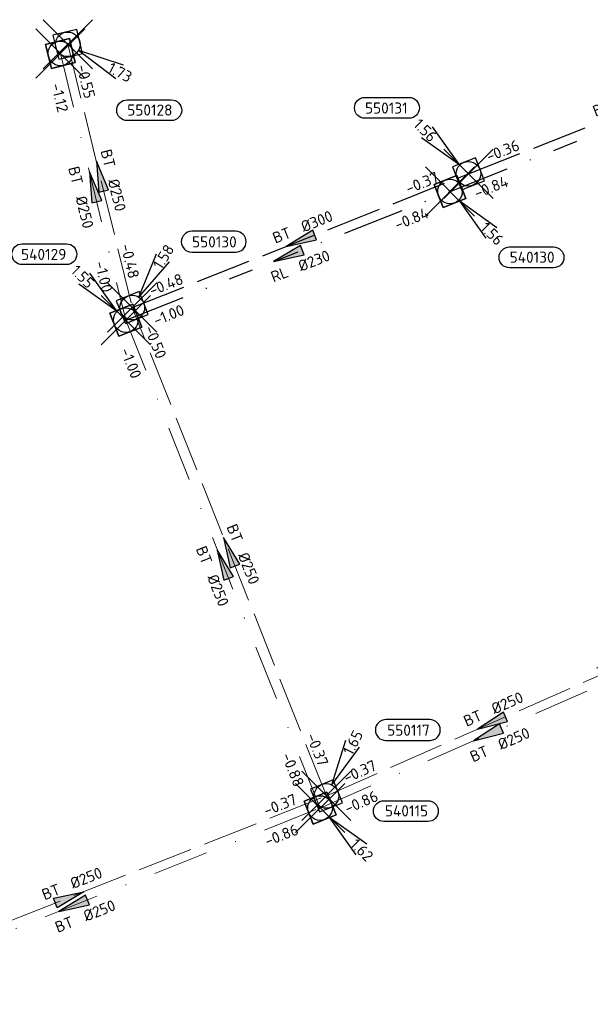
# Model space of a CAD drawing. Header units: metres. Extents: x 153343 to 157271, y 461673 to 467005.
# Tile 74 of 191: x 154748 to 154817, y 464851 to 464970. Entities that reach past the tile are written whole.
import ezdxf
from ezdxf.enums import TextEntityAlignment as Align

# ---------------------------------------------------------------- set-up
doc = ezdxf.new("R2010")
doc.units = ezdxf.units.M
doc.header["$LTSCALE"] = 0.75
doc.header["$PDMODE"] = 3
doc.header["$PDSIZE"] = 3
for name, pattern in [('RI-HWA_BETON', [11.4, 9, -2.4]), ('RI-RELINEN', [38, 10, -4, 0, -4, 4, -4, 4, -4, 0, -4]), ('RI-VWA_BETON', [19, 9, -5, 0, -5])]:
    doc.linetypes.add(name, pattern=pattern)
doc.layers.get('0').update_dxf_attribs({"lineweight": 25})
doc.layers.get('defpoints').update_dxf_attribs({"lineweight": 25})
for name, color, linetype in [('B-OI-RI-HWA_PUTNUMMER-S @ 0.75', 151, 'Continuous'), ('B-OI-RI-HWA_TRANSPORTLEIDING_BETON_300-G', 151, 'RI-HWA_BETON'), ('B-OI-RI-VWA_PUTNUMMER-S @ 0.75', 33, 'Continuous'), ('B-OI-RI-VWA_TRANSPORTLEIDING_B+RELINED_230-G', 33, 'RI-RELINEN')]:
    doc.layers.add(name, color=color, linetype=linetype)
for name, color, linetype, lineweight in [('B-OI-RI-HWA_RIOOLPUT_INSPECTIEPUT-S', 151, 'Continuous', 25), ('B-OI-RI-HWA_STROOMRICHTING-S @ 0.75', 151, 'Continuous', 25), ('B-OI-RI-HWA_TRANSPORTLEIDING_BETON_250-G', 151, 'RI-HWA_BETON', 18), ('B-OI-RI-VWA_RIOOLPUT_INSPECTIEPUT_BETON-S', 33, 'Continuous', 25), ('B-OI-RI-VWA_STROOMRICHTING-S @ 0.75', 33, 'Continuous', 25), ('B-OI-RI-VWA_TRANSPORTLEIDING_BETON_250-G', 33, 'RI-VWA_BETON', 18)]:
    doc.layers.add(name, color=color, linetype=linetype, lineweight=lineweight)
doc.layers.add('inspectieput', color=7, linetype='Continuous', plot=False)
doc.styles.add('NLCS-ISO', font='isocpeur.ttf')

# ---------------------------------------------------------------- blocks, each defined once
blk = doc.blocks.new('*U1675')
at = {"ltscale": 0.1}
blk.add_hatch(color=256, dxfattribs=at).paths.add_polyline_path([(-2.5, 0), (2.5, -0.83), (2.5, 0.83)])
at = {"ltscale": 0.1, "flags": 128}
blk.add_lwpolyline([(-2.5, 0), (2.5, -0.83), (2.5, 0.83)], close=True, dxfattribs=at)
at = {"ltscale": 0.1, "style": 'NLCS-ISO'}
for tag, p in [('BOBL', (-17.2, 0)), ('MAT', (-1, 0.5))]:
    blk.add_attdef(tag, text='', height=1.8, dxfattribs=at).set_placement(p, align=Align.BOTTOM_RIGHT)
for tag, p in [('DIA', (1, 0.5)), ('BOBR', (10.24, 0))]:
    blk.add_attdef(tag, text='', height=1.8, dxfattribs=at).set_placement(p, align=Align.BOTTOM_LEFT)
at = {"layer": 'defpoints', "ltscale": 0.1, "style": 'NLCS-ISO', "flags": 1}
blk.add_attdef('JVA', text='', height=1.8, dxfattribs=at).set_placement((0, -1), align=Align.TOP_CENTER)
blk = doc.blocks.new('*U1673')
at = {"ltscale": 0.1}
blk.add_hatch(color=256, dxfattribs=at).paths.add_polyline_path([(-2.5, 0), (2.5, -0.83), (2.5, 0.83)])
at = {"ltscale": 0.1, "flags": 128}
blk.add_lwpolyline([(-2.5, 0), (2.5, -0.83), (2.5, 0.83)], close=True, dxfattribs=at)
at = {"ltscale": 0.1, "style": 'NLCS-ISO'}
for tag, p in [('BOBL', (-20.04, 0)), ('MAT', (-1, 0.5))]:
    blk.add_attdef(tag, text='', height=1.8, dxfattribs=at).set_placement(p, align=Align.BOTTOM_RIGHT)
for tag, p in [('DIA', (1, 0.5)), ('BOBR', (19.09, -0.01))]:
    blk.add_attdef(tag, text='', height=1.8, dxfattribs=at).set_placement(p, align=Align.BOTTOM_LEFT)
at = {"layer": 'defpoints', "ltscale": 0.1, "style": 'NLCS-ISO', "flags": 1}
blk.add_attdef('JVA', text='', height=1.8, dxfattribs=at).set_placement((0, -1), align=Align.TOP_CENTER)
blk = doc.blocks.new('*U1674')
at = {"ltscale": 0.1}
blk.add_hatch(color=256, dxfattribs=at).paths.add_polyline_path([(-2.5, 0), (2.5, -0.83), (2.5, 0.83)])
at = {"ltscale": 0.1, "flags": 128}
blk.add_lwpolyline([(-2.5, 0), (2.5, -0.83), (2.5, 0.83)], close=True, dxfattribs=at)
at = {"ltscale": 0.1, "style": 'NLCS-ISO'}
for tag, p in [('BOBL', (-12.67, 0)), ('MAT', (-1, 0.5))]:
    blk.add_attdef(tag, text='', height=1.8, dxfattribs=at).set_placement(p, align=Align.BOTTOM_RIGHT)
for tag, p in [('DIA', (1, 0.5)), ('BOBR', (11.72, 0))]:
    blk.add_attdef(tag, text='', height=1.8, dxfattribs=at).set_placement(p, align=Align.BOTTOM_LEFT)
at = {"layer": 'defpoints', "ltscale": 0.1, "style": 'NLCS-ISO', "flags": 1}
blk.add_attdef('JVA', text='', height=1.8, dxfattribs=at).set_placement((0, -1), align=Align.TOP_CENTER)
blk = doc.blocks.new('*U1671')
at = {"ltscale": 0.1}
blk.add_hatch(color=256, dxfattribs=at).paths.add_polyline_path([(-2.5, 0), (2.5, -0.83), (2.5, 0.83)])
at = {"ltscale": 0.1, "flags": 128}
blk.add_lwpolyline([(-2.5, 0), (2.5, -0.83), (2.5, 0.83)], close=True, dxfattribs=at)
at = {"ltscale": 0.1, "style": 'NLCS-ISO'}
for tag, p in [('BOBL', (-33.32, 0)), ('MAT', (-1, 0.5))]:
    blk.add_attdef(tag, text='', height=1.8, dxfattribs=at).set_placement(p, align=Align.BOTTOM_RIGHT)
for tag, p in [('DIA', (1, 0.5)), ('BOBR', (32.37, -0.01))]:
    blk.add_attdef(tag, text='', height=1.8, dxfattribs=at).set_placement(p, align=Align.BOTTOM_LEFT)
at = {"layer": 'defpoints', "ltscale": 0.1, "style": 'NLCS-ISO', "flags": 1}
blk.add_attdef('JVA', text='', height=1.8, dxfattribs=at).set_placement((0, -1), align=Align.TOP_CENTER)
blk = doc.blocks.new('*U1672')
at = {"ltscale": 0.1}
blk.add_hatch(color=256, dxfattribs=at).paths.add_polyline_path([(-2.5, 0), (2.5, -0.83), (2.5, 0.83)])
at = {"ltscale": 0.1, "flags": 128}
blk.add_lwpolyline([(-2.5, 0), (2.5, -0.83), (2.5, 0.83)], close=True, dxfattribs=at)
at = {"ltscale": 0.1, "style": 'NLCS-ISO'}
for tag, p in [('BOBL', (-19.98, 0)), ('MAT', (-1, 0.5))]:
    blk.add_attdef(tag, text='', height=1.8, dxfattribs=at).set_placement(p, align=Align.BOTTOM_RIGHT)
for tag, p in [('DIA', (1, 0.5)), ('BOBR', (19.04, -0.01))]:
    blk.add_attdef(tag, text='', height=1.8, dxfattribs=at).set_placement(p, align=Align.BOTTOM_LEFT)
at = {"layer": 'defpoints', "ltscale": 0.1, "style": 'NLCS-ISO', "flags": 1}
blk.add_attdef('JVA', text='', height=1.8, dxfattribs=at).set_placement((0, -1), align=Align.TOP_CENTER)
blk = doc.blocks.new('*U1667')
at = {"ltscale": 0.1}
blk.add_hatch(color=256, dxfattribs=at).paths.add_polyline_path([(2.5, 0), (-2.5, -0.83), (-2.5, 0.83)])
at = {"ltscale": 0.1, "flags": 128}
blk.add_lwpolyline([(2.5, 0), (-2.5, -0.83), (-2.5, 0.83)], close=True, dxfattribs=at)
at = {"ltscale": 0.1, "style": 'NLCS-ISO'}
for tag, p in [('BOBL', (-35.5, 0)), ('MAT', (-1, 0.5))]:
    blk.add_attdef(tag, text='', height=1.8, dxfattribs=at).set_placement(p, align=Align.BOTTOM_RIGHT)
for tag, p in [('DIA', (1, 0.5)), ('BOBR', (34.56, -0.02))]:
    blk.add_attdef(tag, text='', height=1.8, dxfattribs=at).set_placement(p, align=Align.BOTTOM_LEFT)
at = {"layer": 'defpoints', "ltscale": 0.1, "style": 'NLCS-ISO', "flags": 1}
blk.add_attdef('JVA', text='', height=1.8, dxfattribs=at).set_placement((0, -1), align=Align.TOP_CENTER)
blk = doc.blocks.new('*U1655')
at = {"ltscale": 0.1}
blk.add_hatch(color=256, dxfattribs=at).paths.add_polyline_path([(-2.5, 0), (2.5, -0.83), (2.5, 0.83)])
at = {"ltscale": 0.1, "flags": 128}
blk.add_lwpolyline([(-2.5, 0), (2.5, -0.83), (2.5, 0.83)], close=True, dxfattribs=at)
at = {"ltscale": 0.1, "style": 'NLCS-ISO'}
for tag, p in [('BOBL', (-19.93, -3.24)), ('MAT', (-1, -3.74))]:
    blk.add_attdef(tag, text='', height=1.8, dxfattribs=at).set_placement(p, align=Align.BOTTOM_RIGHT)
for tag, p in [('DIA', (1, -3.74)), ('BOBR', (18.98, -3.23))]:
    blk.add_attdef(tag, text='', height=1.8, dxfattribs=at).set_placement(p, align=Align.BOTTOM_LEFT)
at = {"layer": 'defpoints', "ltscale": 0.1, "style": 'NLCS-ISO', "flags": 1}
blk.add_attdef('JVA', text='', height=1.8, dxfattribs=at).set_placement((0, -1), align=Align.TOP_CENTER)
blk = doc.blocks.new('*U1656')
at = {"ltscale": 0.1}
blk.add_hatch(color=256, dxfattribs=at).paths.add_polyline_path([(-2.5, 0), (2.5, -0.83), (2.5, 0.83)])
at = {"ltscale": 0.1, "flags": 128}
blk.add_lwpolyline([(-2.5, 0), (2.5, -0.83), (2.5, 0.83)], close=True, dxfattribs=at)
at = {"ltscale": 0.1, "style": 'NLCS-ISO'}
for tag, p in [('BOBL', (-18.98, -3.24)), ('MAT', (-1, -3.74))]:
    blk.add_attdef(tag, text='', height=1.8, dxfattribs=at).set_placement(p, align=Align.BOTTOM_RIGHT)
for tag, p in [('DIA', (1, -3.74)), ('BOBR', (18.04, -3.24))]:
    blk.add_attdef(tag, text='', height=1.8, dxfattribs=at).set_placement(p, align=Align.BOTTOM_LEFT)
at = {"layer": 'defpoints', "ltscale": 0.1, "style": 'NLCS-ISO', "flags": 1}
blk.add_attdef('JVA', text='', height=1.8, dxfattribs=at).set_placement((0, -1), align=Align.TOP_CENTER)
blk = doc.blocks.new('*U1654')
at = {"ltscale": 0.1}
blk.add_hatch(color=256, dxfattribs=at).paths.add_polyline_path([(-2.5, 0), (2.5, -0.83), (2.5, 0.83)])
at = {"ltscale": 0.1, "flags": 128}
blk.add_lwpolyline([(-2.5, 0), (2.5, -0.83), (2.5, 0.83)], close=True, dxfattribs=at)
at = {"ltscale": 0.1, "style": 'NLCS-ISO'}
for tag, p in [('BOBL', (-12.95, -3.24)), ('MAT', (-1, -3.74))]:
    blk.add_attdef(tag, text='', height=1.8, dxfattribs=at).set_placement(p, align=Align.BOTTOM_RIGHT)
for tag, p in [('DIA', (1, -3.74)), ('BOBR', (12.01, -3.24))]:
    blk.add_attdef(tag, text='', height=1.8, dxfattribs=at).set_placement(p, align=Align.BOTTOM_LEFT)
at = {"layer": 'defpoints', "ltscale": 0.1, "style": 'NLCS-ISO', "flags": 1}
blk.add_attdef('JVA', text='', height=1.8, dxfattribs=at).set_placement((0, -1), align=Align.TOP_CENTER)
blk = doc.blocks.new('*U1629')
at = {"ltscale": 0.1}
blk.add_hatch(color=256, dxfattribs=at).paths.add_polyline_path([(-2.5, 0), (2.5, -0.83), (2.5, 0.83)])
at = {"ltscale": 0.1, "flags": 128}
blk.add_lwpolyline([(-2.5, 0), (2.5, -0.83), (2.5, 0.83)], close=True, dxfattribs=at)
at = {"ltscale": 0.1, "style": 'NLCS-ISO'}
for tag, p in [('BOBL', (-33.29, -3.24)), ('MAT', (-1, -3.74))]:
    blk.add_attdef(tag, text='', height=1.8, dxfattribs=at).set_placement(p, align=Align.BOTTOM_RIGHT)
for tag, p in [('DIA', (1, -3.74)), ('BOBR', (32.35, -3.23))]:
    blk.add_attdef(tag, text='', height=1.8, dxfattribs=at).set_placement(p, align=Align.BOTTOM_LEFT)
at = {"layer": 'defpoints', "ltscale": 0.1, "style": 'NLCS-ISO', "flags": 1}
blk.add_attdef('JVA', text='', height=1.8, dxfattribs=at).set_placement((0, -1), align=Align.TOP_CENTER)
blk = doc.blocks.new('*U1650')
at = {"ltscale": 0.1}
blk.add_hatch(color=256, dxfattribs=at).paths.add_polyline_path([(-2.5, 0), (2.5, -0.83), (2.5, 0.83)])
at = {"ltscale": 0.1, "flags": 128}
blk.add_lwpolyline([(-2.5, 0), (2.5, -0.83), (2.5, 0.83)], close=True, dxfattribs=at)
at = {"ltscale": 0.1, "style": 'NLCS-ISO'}
for tag, p in [('BOBL', (-20.34, -3.24)), ('MAT', (-1, -3.74))]:
    blk.add_attdef(tag, text='', height=1.8, dxfattribs=at).set_placement(p, align=Align.BOTTOM_RIGHT)
for tag, p in [('DIA', (1, -3.74)), ('BOBR', (19.39, -3.23))]:
    blk.add_attdef(tag, text='', height=1.8, dxfattribs=at).set_placement(p, align=Align.BOTTOM_LEFT)
at = {"layer": 'defpoints', "ltscale": 0.1, "style": 'NLCS-ISO', "flags": 1}
blk.add_attdef('JVA', text='', height=1.8, dxfattribs=at).set_placement((0, -1), align=Align.TOP_CENTER)
blk = doc.blocks.new('*U1646')
at = {"ltscale": 0.1}
blk.add_hatch(color=256, dxfattribs=at).paths.add_polyline_path([(-2.5, 0), (2.5, -0.83), (2.5, 0.83)])
at = {"ltscale": 0.1, "flags": 128}
blk.add_lwpolyline([(-2.5, 0), (2.5, -0.83), (2.5, 0.83)], close=True, dxfattribs=at)
at = {"ltscale": 0.1, "style": 'NLCS-ISO'}
for tag, p in [('BOBL', (-33.78, -3.24)), ('MAT', (-1, -3.74))]:
    blk.add_attdef(tag, text='', height=1.8, dxfattribs=at).set_placement(p, align=Align.BOTTOM_RIGHT)
for tag, p in [('DIA', (1, -3.74)), ('BOBR', (32.84, -3.23))]:
    blk.add_attdef(tag, text='', height=1.8, dxfattribs=at).set_placement(p, align=Align.BOTTOM_LEFT)
at = {"layer": 'defpoints', "ltscale": 0.1, "style": 'NLCS-ISO', "flags": 1}
blk.add_attdef('JVA', text='', height=1.8, dxfattribs=at).set_placement((0, -1), align=Align.TOP_CENTER)
blk = doc.blocks.new('B-SRI-PUT_HWA-SO')
at = {"lineweight": -3, "flags": 128}
blk.add_lwpolyline([(-2, -2), (2, -2), (2, 2), (-2, 2)], close=True, dxfattribs=at)
at = {"lineweight": -3}
blk.add_circle((0, 0), 2, dxfattribs=at)
blk = doc.blocks.new('*U255')
for q in [(-5.83, 7.6), (-7.6, 5.83)]:
    blk.add_line((-1.41, 1.41), q)
blk.add_lwpolyline([(-16.81, 12.39), (-9.65, 12.39, -1), (-9.65, 9.01), (-16.81, 9.01, -1)], format="xyb", close=True)
at = {"ltscale": 0.1, "style": 'NLCS-ISO'}
blk.add_attdef('PUTNR', text='', height=1.8, dxfattribs=at).set_placement((-13.33, 10.67), align=Align.MIDDLE_CENTER)
blk.add_attdef('PUTHGT', text='', height=1.8, rotation=315, dxfattribs=at).set_placement((-8.44, 8.48), align=Align.MIDDLE_LEFT)
blk = doc.blocks.new('*U906')
for q in [(7.81, -5.56), (8.98, -3.35)]:
    blk.add_line((1.77, -0.94), q)
blk.add_lwpolyline([(16.81, -12.39), (9.65, -12.39, -1), (9.65, -9.01), (16.81, -9.01, -1)], format="xyb", close=True)
at = {"ltscale": 0.1, "style": 'NLCS-ISO'}
blk.add_attdef('PUTHGT', text='', height=1.8, rotation=332.0417, dxfattribs=at).set_placement((6.74, -3.61), align=Align.MIDDLE_LEFT)
blk.add_attdef('PUTNR', text='', height=1.8, dxfattribs=at).set_placement((13.33, -8.87), align=Align.MIDDLE_CENTER)
blk = doc.blocks.new('*U909')
for q in [(3.94, 8.74), (6.06, 7.42)]:
    blk.add_line((1.05, 1.7), q)
blk.add_lwpolyline([(16.81, 12.39), (9.65, 12.39, 1), (9.65, 9.01), (16.81, 9.01, 1)], format="xyb", close=True)
at = {"ltscale": 0.1, "style": 'NLCS-ISO'}
blk.add_attdef('PUTHGT', text='', height=1.8, rotation=58.2338, dxfattribs=at).set_placement((4, 6.52), align=Align.MIDDLE_LEFT)
blk.add_attdef('PUTNR', text='', height=1.8, dxfattribs=at).set_placement((13.33, 10.67), align=Align.MIDDLE_CENTER)
blk = doc.blocks.new('*U905')
for q in [(3.15, 9.05), (5.38, 7.93)]:
    blk.add_line((0.9, 1.79), q)
blk.add_lwpolyline([(16.81, 12.39), (9.65, 12.39, 1), (9.65, 9.01), (16.81, 9.01, 1)], format="xyb", close=True)
at = {"ltscale": 0.1, "style": 'NLCS-ISO'}
blk.add_attdef('PUTHGT', text='', height=1.8, rotation=63.3281, dxfattribs=at).set_placement((3.41, 6.85), align=Align.MIDDLE_LEFT)
blk.add_attdef('PUTNR', text='', height=1.8, dxfattribs=at).set_placement((13.33, 10.67), align=Align.MIDDLE_CENTER)
blk = doc.blocks.new('*U321')
for q in [(5.83, -7.6), (7.6, -5.83)]:
    blk.add_line((1.41, -1.41), q)
blk.add_lwpolyline([(16.81, -12.39), (9.65, -12.39, -1), (9.65, -9.01), (16.81, -9.01, -1)], format="xyb", close=True)
at = {"ltscale": 0.1, "style": 'NLCS-ISO'}
blk.add_attdef('PUTHGT', text='', height=1.8, rotation=315, dxfattribs=at).set_placement((5.39, -5.43), align=Align.MIDDLE_LEFT)
blk.add_attdef('PUTNR', text='', height=1.8, dxfattribs=at).set_placement((13.33, -8.87), align=Align.MIDDLE_CENTER)
blk = doc.blocks.new('*U260')
for q in [(-5.83, 7.6), (-7.6, 5.83)]:
    blk.add_line((-1.41, 1.41), q)
blk.add_lwpolyline([(-16.81, 12.39), (-9.65, 12.39, -1), (-9.65, 9.01), (-16.81, 9.01, -1)], format="xyb", close=True)
at = {"ltscale": 0.1, "style": 'NLCS-ISO'}
blk.add_attdef('PUTNR', text='', height=1.8, dxfattribs=at).set_placement((-13.33, 10.67), align=Align.MIDDLE_CENTER)
blk.add_attdef('PUTHGT', text='', height=1.8, rotation=315, dxfattribs=at).set_placement((-8.44, 8.48), align=Align.MIDDLE_LEFT)
blk = doc.blocks.new('*U893')
for q in [(5.83, -7.6), (7.6, -5.83)]:
    blk.add_line((1.41, -1.41), q)
blk.add_lwpolyline([(17.51, -2.19), (10.36, -2.19, -1), (10.36, 1.19), (17.51, 1.19, -1)], format="xyb", close=True)
at = {"ltscale": 0.1, "style": 'NLCS-ISO'}
blk.add_attdef('PUTNR', text='', height=1.8, dxfattribs=at).set_placement((14.04, 1.33), align=Align.MIDDLE_CENTER)
blk.add_attdef('PUTHGT', text='', height=1.8, rotation=315, dxfattribs=at).set_placement((5.39, -5.43), align=Align.MIDDLE_LEFT)
blk = doc.blocks.new('B-SRI-PUT_VWA-SO')
at = {"flags": 128}
blk.add_lwpolyline([(-2, 2), (2, 2), (2, -2), (-2, -2)], close=True, dxfattribs=at)
at = {"lineweight": -3, "flags": 128}
blk.add_lwpolyline([(2, -2), (2, 2), (-2, 2), (-2, -2)], close=True, dxfattribs=at)
at = {"lineweight": -3}
blk.add_circle((0, 0), 2, dxfattribs=at)

msp = doc.modelspace()

# ---------------------------------------------------------------- linework, layer by layer
at = {"layer": 'B-OI-RI-HWA_TRANSPORTLEIDING_BETON_250-G', "transparency": 33554610}
for p, q in [((154753.69, 464967.45), (154761.55, 464935.39)), ((154785.19, 464875.93), (154761.55, 464935.39)), ((154785.19, 464875.93), (154825.42, 464893.7)), ((154722.63, 464851.23), (154785.19, 464875.93))]:
    msp.add_line(p, q, dxfattribs=at)
at = {"layer": 'B-OI-RI-HWA_TRANSPORTLEIDING_BETON_300-G', "transparency": 33554610}
for p, q in [((154802.49, 464951.69), (154839.53, 464966.28)), ((154761.55, 464935.39), (154802.49, 464951.69))]:
    msp.add_line(p, q, dxfattribs=at)
at = {"layer": 'B-OI-RI-VWA_TRANSPORTLEIDING_B+RELINED_230-G', "transparency": 33554610}
for p, q in [((154800.25, 464949.53), (154841.06, 464965.7)), ((154760.76, 464933.87), (154800.25, 464949.53))]:
    msp.add_line(p, q, dxfattribs=at)
at = {"layer": 'B-OI-RI-VWA_TRANSPORTLEIDING_BETON_250-G', "transparency": 33554610}
for p, q in [((154752.79, 464966.34), (154760.76, 464933.87)), ((154784.42, 464874.46), (154760.76, 464933.87)), ((154784.42, 464874.46), (154825.2, 464892.31)), ((154724.27, 464850.67), (154784.42, 464874.46))]:
    msp.add_line(p, q, dxfattribs=at)
at = {"layer": 'inspectieput', "color": 0, "transparency": 33554610}
for p in [(154753.69, 464967.45), (154752.79, 464966.34), (154802.49, 464951.69), (154800.25, 464949.53), (154761.55, 464935.39), (154760.76, 464933.87), (154785.19, 464875.93), (154784.42, 464874.46)]:
    msp.add_point(p, dxfattribs=at)

# ---------------------------------------------------------------- block references
at = {"layer": 'B-OI-RI-HWA_PUTNUMMER-S @ 0.75', "color": 0, "transparency": 33554610}
ref = msp.add_blockref('*U906', (154753.69, 464967.45), dxfattribs=dict(at, xscale=0.75, yscale=0.75, zscale=0.75))
ref.add_attrib('PUTNR', '550128', dxfattribs={"layer": '0', "ltscale": 0.1, "height": 1.35, "style": 'NLCS-ISO'}).set_placement((154763.69, 464959.45), align=Align.MIDDLE_CENTER)
ref.add_attrib('PUTHGT', '1.73', dxfattribs={"layer": '0', "ltscale": 0.1, "height": 1.35, "rotation": 332.0417, "style": 'NLCS-ISO'}).set_placement((154758.75, 464964.74), align=Align.MIDDLE_LEFT)
at = {"layer": 'B-OI-RI-HWA_PUTNUMMER-S @ 0.75', "color": 0, "transparency": 33554610, "xscale": 0.75, "yscale": 0.75, "zscale": 0.75}
for name, p, values in [('*U255', (154802.49, 464951.69), {'PUTNR': '550131', 'PUTHGT': '1.56'}), ('*U909', (154761.55, 464935.39), {'PUTNR': '550130', 'PUTHGT': '1.58'}), ('*U905', (154785.19, 464875.93), {'PUTNR': '550117', 'PUTHGT': '1.65'})]:
    msp.add_blockref(name, p, dxfattribs=at).add_auto_attribs(values)
at = {"layer": 'B-OI-RI-HWA_RIOOLPUT_INSPECTIEPUT-S', "transparency": 33554610}
for p, xscale, yscale, zscale, rotation in [((154753.69, 464967.45), 0.7499999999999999, 0.7499999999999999, 0.7499999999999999, 283.7752358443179), ((154802.49, 464951.69), 0.75, 0.75, 0.75, 21.49940542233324), ((154761.55, 464935.39), 0.75, 0.75, 0.75, 21.70965905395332), ((154785.19, 464875.93), 0.75, 0.75, 0.75, 111.6816901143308)]:
    msp.add_blockref('B-SRI-PUT_HWA-SO', p, dxfattribs=dict(at, xscale=xscale, yscale=yscale, zscale=zscale, rotation=rotation))
at = {"layer": 'B-OI-RI-HWA_STROOMRICHTING-S @ 0.75', "color": 0, "transparency": 33554610, "xscale": 0.75, "yscale": 0.75, "zscale": 0.75}
for name, p, rotation, values in [('*U1674', (154757.62, 464951.42), 283.7752358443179, {'MAT': 'BT', 'DIA': '%%c250', 'BOBL': '-0.55', 'BOBR': '-0.48'}), ('*U1675', (154821.01, 464958.98), 21.49940542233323, {'MAT': 'BT', 'DIA': '%%c300', 'BOBL': '-0.36', 'BOBR': '-0.24'}), ('*U1673', (154782.02, 464943.54), 21.70965905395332, {'MAT': 'BT', 'DIA': '%%c300', 'BOBL': '-0.48', 'BOBR': '-0.37'}), ('*U1671', (154773.37, 464905.66), 291.6816901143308, {'MAT': 'BT', 'DIA': '%%c250', 'BOBL': '-0.50', 'BOBR': '-0.37'}), ('*U1672', (154805.3, 464884.82), 23.83153497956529, {'MAT': 'BT', 'DIA': '%%c250', 'BOBL': '-0.37', 'BOBR': '-0.22'}), ('*U1667', (154753.91, 464863.58), 21.54514625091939, {'MAT': 'BT', 'DIA': '%%c250', 'BOBL': '-0.14', 'BOBR': '-0.37'})]:
    msp.add_blockref(name, p, dxfattribs=dict(at, rotation=rotation)).add_auto_attribs(values)
at = {"layer": 'B-OI-RI-VWA_PUTNUMMER-S @ 0.75', "color": 0, "transparency": 33554610}
ref = msp.add_blockref('*U321', (154800.25, 464949.53), dxfattribs=dict(at, xscale=0.75, yscale=0.75, zscale=0.75))
ref.add_attrib('PUTNR', '540130', dxfattribs={"layer": '0', "ltscale": 0.1, "height": 1.35, "style": 'NLCS-ISO'}).set_placement((154810.25, 464941.53), align=Align.MIDDLE_CENTER)
ref.add_attrib('PUTHGT', '1.56', dxfattribs={"layer": '0', "ltscale": 0.1, "height": 1.35, "rotation": 315, "style": 'NLCS-ISO'}).set_placement((154804.29, 464945.46), align=Align.MIDDLE_LEFT)
at = {"layer": 'B-OI-RI-VWA_PUTNUMMER-S @ 0.75', "color": 0, "transparency": 33554610, "xscale": 0.75, "yscale": 0.75, "zscale": 0.75}
msp.add_blockref('*U260', (154760.76, 464933.87), dxfattribs=at).add_auto_attribs({'PUTNR': '540129', 'PUTHGT': '1.55'})
at = {"layer": 'B-OI-RI-VWA_PUTNUMMER-S @ 0.75', "color": 0, "transparency": 33554610}
ref = msp.add_blockref('*U893', (154784.42, 464874.46), dxfattribs=dict(at, xscale=0.75, yscale=0.75, zscale=0.75))
ref.add_attrib('PUTNR', '540115', dxfattribs={"layer": '0', "ltscale": 0.1, "height": 1.35, "style": 'NLCS-ISO'}).set_placement((154794.95, 464874.11), align=Align.MIDDLE_CENTER)
ref.add_attrib('PUTHGT', '1.62', dxfattribs={"layer": '0', "ltscale": 0.1, "height": 1.35, "rotation": 315, "style": 'NLCS-ISO'}).set_placement((154788.46, 464870.39), align=Align.MIDDLE_LEFT)
at = {"layer": 'B-OI-RI-VWA_RIOOLPUT_INSPECTIEPUT_BETON-S', "transparency": 33554610}
for p, xscale, yscale, zscale, rotation in [((154752.79, 464966.34), 0.7499999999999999, 0.7499999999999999, 0.7499999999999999, 283.7910181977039), ((154800.25, 464949.53), 0.75, 0.75, 0.75, 21.61477894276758), ((154760.76, 464933.87), 0.75, 0.75, 0.75, 21.63110299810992), ((154784.42, 464874.46), 0.7499999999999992, 0.7499999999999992, 0.7499999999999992, 111.7148927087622)]:
    msp.add_blockref('B-SRI-PUT_VWA-SO', p, dxfattribs=dict(at, xscale=xscale, yscale=yscale, zscale=zscale, rotation=rotation))
at = {"layer": 'B-OI-RI-VWA_STROOMRICHTING-S @ 0.75', "color": 0, "transparency": 33554610, "xscale": 0.75, "yscale": 0.75, "zscale": 0.75}
for name, p, rotation, values in [('*U1655', (154820.65, 464957.61), 21.61477894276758, {'MAT': 'RL', 'DIA': '%%c230', 'BOBL': '-0.84', 'BOBR': '-0.69'}), ('*U1654', (154756.77, 464950.1), 283.7910181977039, {'MAT': 'BT', 'DIA': '%%c250', 'BOBL': '-1.12', 'BOBR': '-1.00'}), ('*U1656', (154780.51, 464941.7), 21.63110299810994, {'MAT': 'RL', 'DIA': '%%c230', 'BOBL': '-1.00', 'BOBR': '-0.84'}), ('*U1629', (154772.59, 464904.16), 291.7148927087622, {'MAT': 'BT', 'DIA': '%%c250', 'BOBL': '-1.00', 'BOBR': '-0.88'}), ('*U1650', (154804.81, 464883.39), 23.63969558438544, {'MAT': 'BT', 'DIA': '%%c250', 'BOBL': '-0.86', 'BOBR': '-0.67'}), ('*U1646', (154754.35, 464862.57), 21.57935305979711, {'MAT': 'BT', 'DIA': '%%c250', 'BOBL': '-1.17', 'BOBR': '-0.86'})]:
    msp.add_blockref(name, p, dxfattribs=dict(at, rotation=rotation)).add_auto_attribs(values)

doc.saveas('drawing.dxf')
